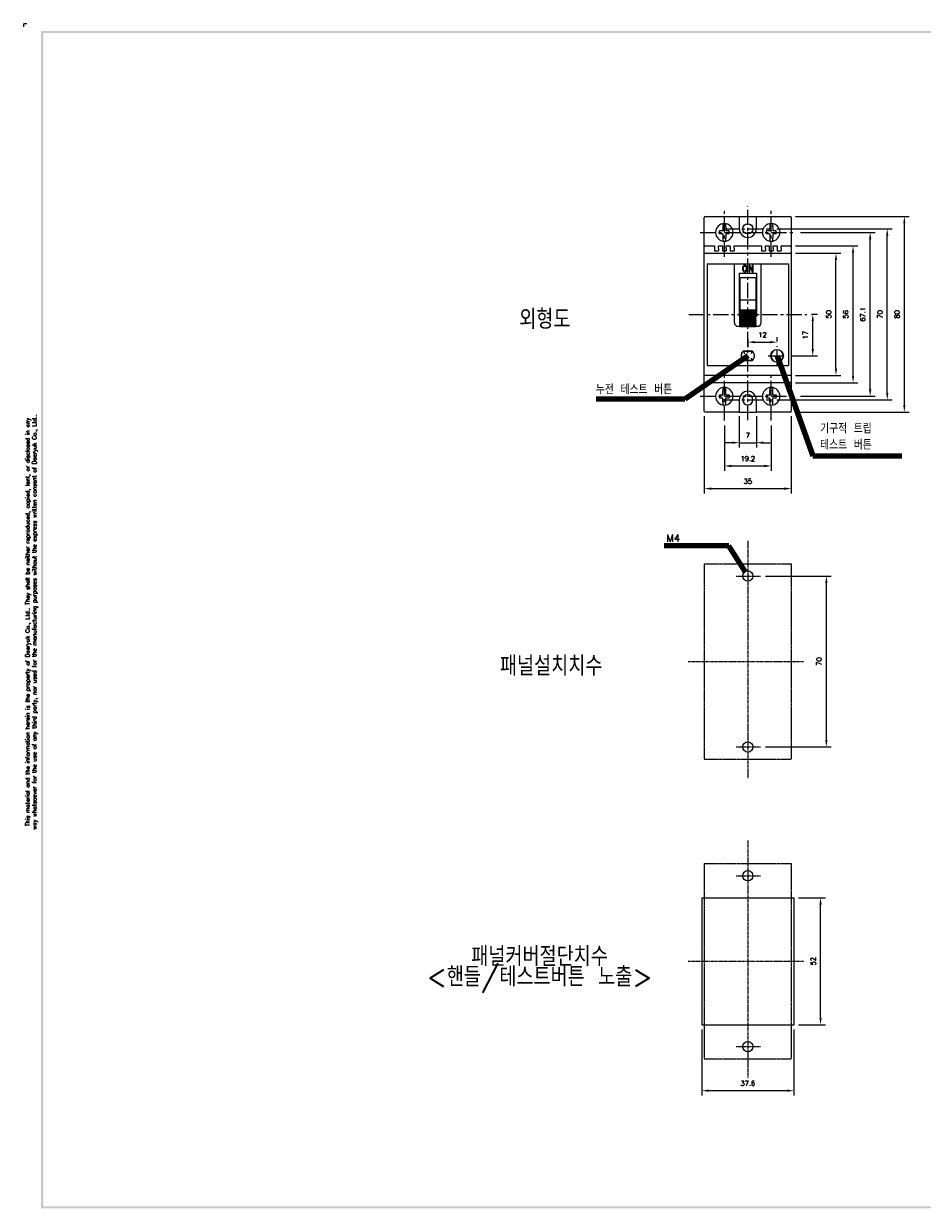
# Model space of a CAD drawing. Extents: x -417 to 860, y -1918 to 556.
# Tile 1 of 3: x 165 to 533, y 71 to 556. Entities that reach past the tile are written whole.
import ezdxf

# ---------------------------------------------------------------- set-up
doc = ezdxf.new("R2010")
doc.units = 0
doc.header["$MEASUREMENT"] = 0
doc.linetypes.add('CENTER', pattern=[2, 1.25, -0.25, 0.25, -0.25])
doc.linetypes.add('PHANTOM', pattern=[2.5, 1.25, -0.25, 0.25, -0.25, 0.25, -0.25])
doc.layers.get('0').update_dxf_attribs({"linetype": 'CONTINUOUS'})
for name, color, linetype in [('cen', 1, 'CENTER'), ('CENTER', 1, 'CENTER'), ('di', 3, 'CONTINUOUS'), ('DIM', 3, 'CONTINUOUS'), ('dwg', 7, 'CONTINUOUS')]:
    doc.layers.add(name, color=color, linetype=linetype)
doc.styles.add('KIM', font='ROMANS.shx', dxfattribs={"height": 5, "bigfont": 'GSG1.shx'})
doc.styles.get("Standard").update_dxf_attribs({"font": 'romans.shx', "height": 2, "bigfont": 'hgs.shx'})
doc.dimstyles.get("Standard").update_dxf_attribs({"dimscale": 0, "dimtxt": 2, "dimasz": 2, "dimexe": 0.5, "dimexo": 0.5, "dimgap": 1, "dimtad": 1, "dimdsep": 46, "dimtxsty": 'Standard', "dimcen": 0, "dimclrd": 3, "dimclre": 3, "dimclrt": 3, "dimadec": 0, "dimazin": 2, "dimtp": 0.1, "dimtm": 0.1, "dimtfac": 1, "dimtmove": 0, "dimatfit": 3, "dimfxl": 0, "dimtolj": 1, "dimarcsym": 0})
doc.dimstyles.new('STANDARD$0', dxfattribs={"dimtxt": 5, "dimasz": 5, "dimexe": 1, "dimexo": 2, "dimgap": 2, "dimtad": 1, "dimdec": 4, "dimzin": 12, "dimdsep": 46, "dimtxsty": 'KIM', "dimcen": -1, "dimdle": 0.1, "dimadec": 0, "dimazin": 0, "dimtfac": 1, "dimtdec": 4, "dimtmove": 0, "dimatfit": 3, "dimfxl": 0, "dimtolj": 1, "dimtzin": 0, "dimarcsym": 0})

# ---------------------------------------------------------------- blocks, each defined once
blk = doc.blocks.new('*D992')
at = {"layer": 'DIM'}
for p, q in [((481.98, 197.77), (492.97, 197.77)), ((490.97, 148.57), (490.97, 194.97)), ((481.98, 145.77), (492.97, 145.77))]:
    blk.add_line(p, q, dxfattribs=at)
for points in [[(490.5, 194.97), (491.44, 194.97), (490.97, 197.77)], [(490.5, 148.57), (491.44, 148.57), (490.97, 145.77)]]:
    blk.add_solid(points, dxfattribs=at)
at = {"layer": 'DIM', "insert": (487.97, 171.77), "char_height": 2, "attachment_point": 5, "rotation": 90}
blk.add_mtext('\\A1;52', dxfattribs=at)
blk = doc.blocks.new('*D993')
at = {"layer": 'DIM'}
for p, q in [((468.46, 329.49), (495.35, 329.49)), ((493.35, 262.29), (493.35, 326.69)), ((468.46, 259.49), (495.35, 259.49))]:
    blk.add_line(p, q, dxfattribs=at)
for points in [[(492.88, 326.69), (493.81, 326.69), (493.35, 329.49)], [(492.88, 262.29), (493.81, 262.29), (493.35, 259.49)]]:
    blk.add_solid(points, dxfattribs=at)
at = {"layer": 'DIM', "insert": (490.35, 294.49), "char_height": 2, "attachment_point": 5, "rotation": 90}
blk.add_mtext('\\A1;70', dxfattribs=at)
blk = doc.blocks.new('*D994')
at = {"layer": 'DIM'}
for p, q in [((442.38, 143.77), (442.38, 116.76)), ((479.98, 143.77), (479.98, 116.76)), ((445.18, 118.76), (477.18, 118.76))]:
    blk.add_line(p, q, dxfattribs=at)
for points in [[(445.18, 119.23), (445.18, 118.29), (442.38, 118.76)], [(477.18, 119.23), (477.18, 118.29), (479.98, 118.76)]]:
    blk.add_solid(points, dxfattribs=at)
at = {"layer": 'DIM', "insert": (461.18, 121.76), "char_height": 2, "attachment_point": 5}
blk.add_mtext('\\A1;37.6', dxfattribs=at)
blk = doc.blocks.new('*D1000')
at = {"layer": 'DIM'}
for p, q in [((480.68, 476.66), (527.29, 476.66)), ((525.29, 399.46), (525.29, 473.86)), ((480.68, 396.66), (527.29, 396.66))]:
    blk.add_line(p, q, dxfattribs=at)
for points in [[(524.82, 473.86), (525.75, 473.86), (525.29, 476.66)], [(524.82, 399.46), (525.75, 399.46), (525.29, 396.66)]]:
    blk.add_solid(points, dxfattribs=at)
at = {"layer": 'DIM', "insert": (522.29, 436.66), "char_height": 2, "attachment_point": 5, "rotation": 90}
blk.add_mtext('\\A1;80', dxfattribs=at)
blk = doc.blocks.new('*D979')
at = {"layer": 'DIM'}
for p, q in [((443.38, 394.96), (443.38, 363.29)), ((478.98, 394.96), (478.98, 363.29)), ((446.18, 365.29), (476.18, 365.29))]:
    blk.add_line(p, q, dxfattribs=at)
for points in [[(446.18, 365.76), (446.18, 364.82), (443.38, 365.29)], [(476.18, 365.76), (476.18, 364.82), (478.98, 365.29)]]:
    blk.add_solid(points, dxfattribs=at)
at = {"layer": 'DIM', "insert": (461.18, 368.29), "char_height": 2, "attachment_point": 5}
blk.add_mtext('\\A1;35', dxfattribs=at)
blk = doc.blocks.new('*D980')
at = {"layer": 'DIM'}
for p, q in [((451.58, 391.16), (451.58, 372.57)), ((470.78, 391.16), (470.78, 372.57)), ((454.38, 374.57), (467.98, 374.57))]:
    blk.add_line(p, q, dxfattribs=at)
for points in [[(454.38, 375.04), (454.38, 374.11), (451.58, 374.57)], [(467.98, 375.04), (467.98, 374.11), (470.78, 374.57)]]:
    blk.add_solid(points, dxfattribs=at)
at = {"layer": 'DIM', "insert": (461.18, 377.57), "char_height": 2, "attachment_point": 5}
blk.add_mtext('\\A1;19.2', dxfattribs=at)
blk = doc.blocks.new('*D981')
at = {"layer": 'DIM'}
for p, q in [((457.68, 394.96), (457.68, 382.1)), ((464.68, 394.96), (464.68, 382.1)), ((454.88, 384.1), (452.08, 384.1)), ((457.68, 384.1), (464.68, 384.1)), ((467.48, 384.1), (470.28, 384.1))]:
    blk.add_line(p, q, dxfattribs=at)
for points in [[(454.88, 384.57), (454.88, 383.64), (457.68, 384.1)], [(467.48, 384.57), (467.48, 383.64), (464.68, 384.1)]]:
    blk.add_solid(points, dxfattribs=at)
at = {"layer": 'DIM', "insert": (461.18, 387.1), "char_height": 2, "attachment_point": 5}
blk.add_mtext('\\A1;7', dxfattribs=at)
blk = doc.blocks.new('*D982')
at = {"layer": 'DIM'}
for p, q in [((480.68, 464.66), (506.29, 464.66)), ((504.29, 411.46), (504.29, 461.86)), ((480.68, 408.66), (506.29, 408.66))]:
    blk.add_line(p, q, dxfattribs=at)
for points in [[(503.82, 461.86), (504.75, 461.86), (504.29, 464.66)], [(503.82, 411.46), (504.75, 411.46), (504.29, 408.66)]]:
    blk.add_solid(points, dxfattribs=at)
at = {"layer": 'DIM', "insert": (501.29, 436.66), "char_height": 2, "attachment_point": 5, "rotation": 90}
blk.add_mtext('\\A1;56', dxfattribs=at)
blk = doc.blocks.new('*D983')
at = {"layer": 'DIM'}
for p, q in [((480.68, 461.66), (499.29, 461.66)), ((497.29, 414.46), (497.29, 458.86)), ((480.68, 411.66), (499.29, 411.66))]:
    blk.add_line(p, q, dxfattribs=at)
for points in [[(496.82, 458.86), (497.75, 458.86), (497.29, 461.66)], [(496.82, 414.46), (497.75, 414.46), (497.29, 411.66)]]:
    blk.add_solid(points, dxfattribs=at)
at = {"layer": 'DIM', "insert": (494.29, 436.66), "char_height": 2, "attachment_point": 5, "rotation": 90}
blk.add_mtext('\\A1;50', dxfattribs=at)
blk = doc.blocks.new('*D988')
at = {"layer": 'DIM'}
for p, q in [((482.73, 470.21), (513.29, 470.21)), ((511.29, 405.91), (511.29, 467.41)), ((482.73, 403.11), (513.29, 403.11))]:
    blk.add_line(p, q, dxfattribs=at)
for points in [[(510.82, 467.41), (511.75, 467.41), (511.29, 470.21)], [(510.82, 405.91), (511.75, 405.91), (511.29, 403.11)]]:
    blk.add_solid(points, dxfattribs=at)
at = {"layer": 'DIM', "insert": (508.29, 436.66), "char_height": 2, "attachment_point": 5, "rotation": 90}
blk.add_mtext('\\A1;67.1', dxfattribs=at)
blk = doc.blocks.new('*D989')
at = {"layer": 'DIM'}
for p, q in [((473.13, 471.66), (520.29, 471.66)), ((518.29, 404.46), (518.29, 468.86)), ((473.13, 401.66), (520.29, 401.66))]:
    blk.add_line(p, q, dxfattribs=at)
for points in [[(517.82, 468.86), (518.75, 468.86), (518.29, 471.66)], [(517.82, 404.46), (518.75, 404.46), (518.29, 401.66)]]:
    blk.add_solid(points, dxfattribs=at)
at = {"layer": 'DIM', "insert": (515.29, 436.66), "char_height": 2, "attachment_point": 5, "rotation": 90}
blk.add_mtext('\\A1;70', dxfattribs=at)
blk = doc.blocks.new('*D990')
at = {"layer": 'DIM'}
for p, q in [((473.18, 425.58), (473.18, 427.27)), ((461.18, 426.52), (461.18, 423.27)), ((463.98, 425.27), (470.38, 425.27))]:
    blk.add_line(p, q, dxfattribs=at)
for points in [[(463.98, 425.73), (463.98, 424.8), (461.18, 425.27)], [(470.38, 425.73), (470.38, 424.8), (473.18, 425.27)]]:
    blk.add_solid(points, dxfattribs=at)
at = {"layer": 'DIM', "insert": (467.18, 428.27), "char_height": 2, "attachment_point": 5}
blk.add_mtext('\\A1;12', dxfattribs=at)
blk = doc.blocks.new('*D991')
at = {"layer": 'DIM'}
for p, q in [((487.33, 436.66), (489.78, 436.66)), ((487.78, 422.46), (487.78, 433.86)), ((478.76, 419.66), (489.78, 419.66))]:
    blk.add_line(p, q, dxfattribs=at)
for points in [[(487.31, 433.86), (488.25, 433.86), (487.78, 436.66)], [(487.31, 422.46), (488.25, 422.46), (487.78, 419.66)]]:
    blk.add_solid(points, dxfattribs=at)
at = {"layer": 'DIM', "insert": (484.78, 428.16), "char_height": 2, "attachment_point": 5, "rotation": 90}
blk.add_mtext('\\A1;17', dxfattribs=at)

msp = doc.modelspace()

# ---------------------------------------------------------------- linework, layer by layer
at = {"color": 7}
for p, q in [((443.375, 464.356), (443.375, 476.356)), ((443.675, 476.656), (457.375, 476.656)), ((457.375, 476.656), (457.775, 476.656)), ((457.675, 476.356), (457.675, 471.656)), ((457.775, 476.656), (464.575, 476.656)), ((464.575, 476.656), (464.975, 476.656)), ((464.675, 471.656), (464.675, 476.356)), ((464.975, 476.656), (478.675, 476.656)), ((478.975, 476.356), (478.975, 464.356)), ((450.975, 470.806), (449.575, 470.806)), ((449.575, 469.606), (449.575, 470.806)), ((450.975, 472.426), (450.975, 470.806)), ((452.175, 472.426), (452.175, 470.806)), ((453.575, 470.806), (452.175, 470.806)), ((453.575, 469.606), (453.575, 470.806)), ((470.175, 470.806), (468.775, 470.806)), ((468.775, 469.606), (468.775, 470.806)), ((470.175, 472.426), (470.175, 470.806)), ((471.375, 472.426), (471.375, 470.806)), ((472.775, 470.806), (471.375, 470.806)), ((472.775, 469.606), (472.775, 470.806)), ((450.975, 469.606), (449.575, 469.606)), ((450.975, 469.606), (450.975, 467.985)), ((453.575, 469.606), (452.175, 469.606)), ((452.175, 469.606), (452.175, 467.985)), ((470.175, 469.606), (468.775, 469.606)), ((470.175, 469.606), (470.175, 467.985)), ((472.775, 469.606), (471.375, 469.606)), ((471.375, 469.606), (471.375, 467.985)), ((443.375, 463.656), (443.375, 464.356)), ((443.375, 461.356), (443.375, 463.656)), ((443.375, 460.156), (443.375, 461.356)), ((443.675, 464.656), (447.575, 464.656)), ((443.675, 461.656), (478.675, 461.656)), ((447.575, 464.656), (447.575, 463.656)), ((447.575, 463.656), (447.575, 462.656)), ((447.575, 462.656), (449.175, 462.656)), ((449.175, 464.656), (450.775, 464.656)), ((449.175, 463.656), (449.175, 464.656)), ((449.175, 463.656), (449.175, 462.656)), ((450.775, 464.656), (450.775, 463.656)), ((450.775, 463.656), (450.775, 462.656)), ((450.775, 462.656), (452.375, 462.656)), ((452.375, 464.656), (453.975, 464.656)), ((452.375, 463.656), (452.375, 464.656)), ((452.375, 463.656), (452.375, 462.656)), ((453.975, 464.656), (453.975, 463.656)), ((453.975, 463.656), (453.975, 462.656)), ((453.975, 462.656), (455.575, 462.656)), ((455.575, 464.656), (466.775, 464.656)), ((455.575, 463.656), (455.575, 464.656)), ((455.575, 463.656), (455.575, 462.656)), ((466.775, 464.656), (466.775, 463.656)), ((466.775, 463.656), (466.775, 462.656)), ((466.775, 462.656), (468.375, 462.656)), ((468.375, 464.656), (469.975, 464.656)), ((468.375, 463.656), (468.375, 464.656)), ((468.375, 463.656), (468.375, 462.656)), ((469.975, 464.656), (469.975, 463.656)), ((469.975, 463.656), (469.975, 462.656)), ((469.975, 462.656), (471.575, 462.656)), ((471.575, 464.656), (473.175, 464.656)), ((471.575, 463.656), (471.575, 464.656)), ((471.575, 463.656), (471.575, 462.656)), ((473.175, 464.656), (473.175, 463.656)), ((473.175, 463.656), (473.175, 462.656)), ((473.175, 462.656), (474.775, 462.656)), ((474.775, 464.656), (478.675, 464.656)), ((474.775, 463.656), (474.775, 464.656)), ((474.775, 463.656), (474.775, 462.656)), ((478.975, 464.356), (478.975, 463.656)), ((478.975, 463.656), (478.975, 461.356)), ((478.975, 461.356), (478.975, 460.156)), ((443.375, 413.156), (443.375, 460.156)), ((444.475, 457.356), (444.475, 415.656)), ((444.475, 457.356), (455.675, 457.356)), ((455.675, 433.256), (455.675, 457.356)), ((455.675, 457.356), (466.675, 457.356)), ((462.074, 456.751), (461.68, 456.755)), ((461.68, 456.755), (461.68, 454.061)), ((462.027, 456.111), (462.977, 454.056)), ((462.027, 454.052), (462.027, 456.111)), ((463.033, 454.701), (462.074, 456.751)), ((463.033, 456.755), (463.033, 454.701)), ((463.372, 456.755), (463.033, 456.755)), ((463.375, 454.056), (463.372, 456.755)), ((466.675, 433.256), (466.675, 457.356)), ((466.675, 457.356), (477.875, 457.356)), ((477.875, 457.356), (477.875, 415.656)), ((478.975, 460.156), (478.975, 413.156)), ((457.675, 453.556), (457.675, 435.756)), ((457.675, 453.556), (464.675, 453.556)), ((464.675, 451.556), (457.675, 451.556)), ((457.925, 451.556), (457.925, 442.456)), ((461.68, 454.061), (462.027, 454.052)), ((462.977, 454.056), (463.375, 454.056)), ((464.425, 451.556), (464.425, 442.456)), ((464.675, 453.556), (464.675, 435.756)), ((457.925, 448.842), (457.675, 448.842)), ((464.425, 449.678), (464.675, 449.678)), ((464.675, 448.842), (464.425, 448.842)), ((464.425, 442.456), (457.925, 442.456)), ((457.925, 442.456), (457.925, 438.453)), ((464.425, 442.456), (464.425, 438.453)), ((457.925, 441.185), (457.675, 441.185)), ((457.925, 440.269), (457.675, 440.269)), ((457.675, 439.156), (457.925, 439.156)), ((457.675, 437.556), (457.925, 437.556)), ((457.925, 438.453), (464.425, 438.453)), ((457.925, 438.376), (457.925, 438.453)), ((457.925, 438.376), (464.425, 438.376)), ((457.925, 438.298), (457.925, 438.376)), ((457.925, 438.298), (464.425, 438.298)), ((457.925, 438.072), (457.925, 438.298)), ((457.925, 438.072), (464.425, 438.072)), ((457.925, 437.922), (457.925, 438.072)), ((457.925, 437.922), (464.425, 437.922)), ((457.925, 437.564), (457.925, 437.922)), ((457.925, 437.564), (464.425, 437.564)), ((457.925, 437.352), (457.925, 437.564)), ((457.925, 437.352), (464.425, 437.352)), ((457.925, 436.884), (457.925, 437.352)), ((457.925, 436.884), (464.425, 436.884)), ((457.925, 436.624), (457.925, 436.884)), ((457.925, 436.08), (457.925, 436.624)), ((457.925, 436.624), (464.425, 436.624)), ((464.675, 441.185), (464.425, 441.185)), ((464.675, 440.269), (464.425, 440.269)), ((464.675, 439.156), (464.425, 439.156)), ((464.425, 438.376), (464.425, 438.453)), ((464.425, 438.298), (464.425, 438.376)), ((464.425, 438.072), (464.425, 438.298)), ((464.425, 437.922), (464.425, 438.072)), ((464.425, 437.564), (464.425, 437.922)), ((464.425, 437.352), (464.425, 437.564)), ((464.425, 437.556), (464.675, 437.556)), ((464.425, 436.884), (464.425, 437.352)), ((464.425, 436.624), (464.425, 436.884)), ((464.425, 436.08), (464.425, 436.624)), ((457.175, 431.756), (457.925, 431.756)), ((457.925, 435.756), (457.675, 435.756)), ((457.925, 436.08), (464.425, 436.08)), ((457.925, 435.858), (457.925, 436.08)), ((464.425, 435.858), (457.925, 435.858)), ((457.925, 435.858), (457.925, 435.79)), ((457.925, 435.79), (464.425, 435.79)), ((457.925, 435.206), (457.925, 435.79)), ((457.925, 435.206), (464.425, 435.206)), ((457.925, 435.056), (457.925, 435.206)), ((464.425, 435.056), (457.925, 435.056)), ((457.925, 435.056), (457.925, 434.906)), ((457.925, 434.906), (464.425, 434.906)), ((457.925, 434.322), (457.925, 434.906)), ((457.925, 434.322), (464.425, 434.322)), ((457.925, 434.254), (457.925, 434.322)), ((464.425, 434.254), (457.925, 434.254)), ((457.925, 434.254), (457.925, 434.032)), ((457.925, 434.032), (464.425, 434.032)), ((457.925, 433.487), (457.925, 434.032)), ((457.925, 433.487), (464.425, 433.487)), ((457.925, 433.487), (457.925, 433.228)), ((457.925, 433.228), (464.425, 433.228)), ((457.925, 432.76), (457.925, 433.228)), ((457.925, 432.76), (464.425, 432.76)), ((457.925, 432.76), (457.925, 432.548)), ((457.925, 432.548), (464.425, 432.548)), ((457.925, 432.189), (457.925, 432.548)), ((457.925, 432.189), (464.425, 432.189)), ((457.925, 432.189), (457.925, 432.039)), ((457.925, 432.039), (464.425, 432.039)), ((457.925, 431.814), (457.925, 432.039)), ((457.925, 431.814), (464.425, 431.814)), ((457.925, 431.814), (457.925, 431.736)), ((464.425, 435.858), (464.425, 436.08)), ((464.425, 435.858), (464.425, 435.79)), ((464.425, 435.206), (464.425, 435.79)), ((464.675, 435.756), (464.425, 435.756)), ((464.425, 435.056), (464.425, 435.206)), ((464.425, 435.056), (464.425, 434.906)), ((464.425, 434.322), (464.425, 434.906)), ((464.425, 434.254), (464.425, 434.322)), ((464.425, 434.254), (464.425, 434.032)), ((464.425, 433.487), (464.425, 434.032)), ((464.425, 433.487), (464.425, 433.228)), ((464.425, 432.76), (464.425, 433.228)), ((464.425, 432.76), (464.425, 432.548)), ((464.425, 432.189), (464.425, 432.548)), ((464.425, 432.189), (464.425, 432.039)), ((464.425, 431.814), (464.425, 432.039)), ((464.425, 431.814), (464.425, 431.736)), ((464.425, 431.756), (465.175, 431.756)), ((457.925, 431.736), (464.425, 431.736)), ((457.925, 431.659), (457.925, 431.736)), ((457.925, 431.659), (464.425, 431.659)), ((464.425, 431.659), (464.425, 431.736)), ((459.362, 421.656), (462.989, 421.656)), ((462.989, 417.656), (459.362, 417.656)), ((459.401, 421.556), (462.95, 421.556)), ((462.95, 417.756), (459.401, 417.756)), ((443.375, 411.956), (443.375, 413.156)), ((444.475, 415.656), (477.875, 415.656)), ((478.975, 413.156), (478.975, 411.956)), ((443.375, 409.656), (443.375, 411.956)), ((443.375, 408.956), (443.375, 409.656)), ((443.375, 396.956), (443.375, 408.956)), ((478.675, 411.656), (443.675, 411.656)), ((478.675, 408.656), (443.675, 408.656)), ((478.975, 411.956), (478.975, 409.656)), ((478.975, 409.656), (478.975, 408.956)), ((478.975, 408.956), (478.975, 396.956)), ((449.575, 403.706), (450.975, 403.706)), ((449.575, 403.706), (449.575, 402.506)), ((450.975, 403.706), (450.975, 405.326)), ((452.175, 403.706), (452.175, 405.326)), ((452.175, 403.706), (453.575, 403.706)), ((453.575, 403.706), (453.575, 402.506)), ((468.775, 403.706), (470.175, 403.706)), ((468.775, 403.706), (468.775, 402.506)), ((470.175, 403.706), (470.175, 405.326)), ((471.375, 403.706), (471.375, 405.326)), ((471.375, 403.706), (472.775, 403.706)), ((472.775, 403.706), (472.775, 402.506)), ((449.575, 402.506), (450.975, 402.506)), ((450.975, 400.885), (450.975, 402.506)), ((452.175, 402.506), (453.575, 402.506)), ((452.175, 400.885), (452.175, 402.506)), ((457.675, 401.656), (457.675, 396.956)), ((464.675, 396.956), (464.675, 401.656)), ((468.775, 402.506), (470.175, 402.506)), ((470.175, 400.885), (470.175, 402.506)), ((471.375, 402.506), (472.775, 402.506)), ((471.375, 400.885), (471.375, 402.506)), ((457.375, 396.656), (443.675, 396.656)), ((457.775, 396.656), (457.375, 396.656)), ((457.775, 396.656), (464.575, 396.656)), ((464.975, 396.656), (464.575, 396.656)), ((478.675, 396.656), (464.975, 396.656)), ((442.375, 197.774), (442.375, 145.774)), ((442.375, 197.774), (479.975, 197.774)), ((479.975, 197.774), (479.975, 145.774)), ((442.375, 145.774), (479.975, 145.774))]:
    msp.add_line(p, q, dxfattribs=at)
at = {"color": 6, "linetype": 'PHANTOM', "ltscale": 0.5}
for p, q in [((443.375, 334.494), (443.375, 254.494)), ((443.375, 334.494), (478.975, 334.494)), ((478.975, 334.494), (478.975, 254.494)), ((443.375, 254.494), (478.975, 254.494)), ((443.375, 211.774), (443.375, 131.774)), ((443.375, 211.774), (478.975, 211.774)), ((478.975, 211.774), (478.975, 131.774)), ((443.375, 131.774), (478.975, 131.774))]:
    msp.add_line(p, q, dxfattribs=at)
at = {"color": 7, "extrusion": (0, 0, -1)}
for centre, radius in [((-451.575, 470.206), 3.6), ((-470.775, 470.206), 3.6), ((-473.175, 419.656), 2.5), ((-451.575, 403.106), 3.6), ((-461.175, 401.656), 2.1), ((-470.775, 403.106), 3.6)]:
    msp.add_circle(centre, radius, dxfattribs=at)
at = {"color": 7}
for centre, radius in [((461.175, 471.656), 2.1), ((473.175, 419.656), 2.6)]:
    msp.add_circle(centre, radius, dxfattribs=at)
for centre in [(461.175, 329.494), (461.175, 259.494), (461.175, 206.774), (461.175, 136.774)]:
    msp.add_circle(centre, 2.1)
for centre, radius, start, end in [((443.675, 476.356), 0.3, 90, 180), ((478.675, 476.356), 0.3, 0, 90), ((461.175, 471.656), 3.5, 180, 0), ((443.675, 464.356), 0.3, 90, 180), ((443.675, 461.356), 0.3, 90, 180), ((478.675, 464.356), 0.3, 0, 90), ((478.675, 461.356), 0.3, 0, 90), ((457.175, 433.256), 1.5, 180, 270), ((465.175, 433.256), 1.5, 270, 0), ((461.175, 419.656), 2.7, 132.20545, 227.79455), ((461.175, 419.656), 2.7, 312.20545, 47.79455), ((478.675, 408.956), 0.3, 270, 0), ((461.175, 401.656), 3.5, 0, 180), ((457.375, 396.956), 0.3, 270, 0), ((478.675, 396.956), 0.3, 270, 0)]:
    msp.add_arc(centre, radius, start, end, dxfattribs=at)
at = {"color": 7, "extrusion": (0, 0, -1)}
for centre, radius, start, end in [((-457.375, 476.356), 0.3, 90, 180), ((-464.975, 476.356), 0.3, 0, 90), ((-461.175, 419.656), 2.6, 313.04908, 46.95092), ((-461.175, 419.656), 2.6, 133.04908, 226.95092), ((-443.675, 411.956), 0.3, 270, 0), ((-443.675, 408.956), 0.3, 270, 0), ((-478.675, 411.956), 0.3, 180, 270), ((-443.675, 396.956), 0.3, 270, 0), ((-464.975, 396.956), 0.3, 270, 0)]:
    msp.add_arc(centre, radius, start, end, dxfattribs=at)
at = {"color": 7}
for points, knots in [([(450.975, 473.761), (450.975, 473.738), (450.975, 473.712), (450.975, 473.587), (450.975, 473.463), (450.975, 473.187), (450.975, 473.031), (450.975, 472.725), (450.975, 472.575), (450.975, 472.426)], [0, 0, 0, 0, 0.0888341, 0.0888341, 0.4054692, 0.4054692, 0.721813, 0.721813, 1, 1, 1, 1]), ([(452.175, 472.426), (452.175, 472.453), (452.175, 472.479), (452.175, 472.69), (452.175, 472.876), (452.175, 473.207), (452.175, 473.358), (452.175, 473.559), (452.175, 473.626), (452.175, 473.705), (452.175, 473.725), (452.175, 473.744)], [0, 0, 0, 0, 0.050027, 0.050027, 0.4043748, 0.4043748, 0.7404922, 0.7404922, 0.9313812, 0.9313812, 1, 1, 1, 1]), ([(470.175, 473.761), (470.175, 473.738), (470.175, 473.712), (470.175, 473.587), (470.175, 473.463), (470.175, 473.187), (470.175, 473.031), (470.175, 472.725), (470.175, 472.575), (470.175, 472.426)], [0, 0, 0, 0, 0.0888341, 0.0888341, 0.4054692, 0.4054692, 0.721813, 0.721813, 1, 1, 1, 1]), ([(471.375, 472.426), (471.375, 472.453), (471.375, 472.479), (471.375, 472.69), (471.375, 472.876), (471.375, 473.207), (471.375, 473.358), (471.375, 473.559), (471.375, 473.626), (471.375, 473.705), (471.375, 473.725), (471.375, 473.744)], [0, 0, 0, 0, 0.050027, 0.050027, 0.4043748, 0.4043748, 0.7404922, 0.7404922, 0.9313812, 0.9313812, 1, 1, 1, 1]), ([(450.975, 467.985), (450.975, 467.834), (450.975, 467.68), (450.975, 467.364), (450.975, 467.2), (450.975, 466.92), (450.975, 466.798), (450.975, 466.687), (450.975, 466.673), (450.975, 466.659)], [0, 0, 0, 0, 0.2872871, 0.2872871, 0.6235543, 0.6235543, 0.9478752, 0.9478752, 1, 1, 1, 1]), ([(452.175, 466.663), (452.175, 466.726), (452.175, 466.802), (452.175, 467.006), (452.175, 467.146), (452.175, 467.449), (452.175, 467.616), (452.175, 467.851), (452.175, 467.918), (452.175, 467.985)], [0, 0, 0, 0, 0.232076, 0.232076, 0.5500981, 0.5500981, 0.8726734, 0.8726734, 1, 1, 1, 1]), ([(470.175, 467.985), (470.175, 467.834), (470.175, 467.68), (470.175, 467.364), (470.175, 467.2), (470.175, 466.92), (470.175, 466.798), (470.175, 466.687), (470.175, 466.673), (470.175, 466.659)], [0, 0, 0, 0, 0.2872871, 0.2872871, 0.6235543, 0.6235543, 0.9478752, 0.9478752, 1, 1, 1, 1]), ([(471.375, 466.663), (471.375, 466.726), (471.375, 466.802), (471.375, 467.006), (471.375, 467.146), (471.375, 467.449), (471.375, 467.616), (471.375, 467.851), (471.375, 467.918), (471.375, 467.985)], [0, 0, 0, 0, 0.232076, 0.232076, 0.5500981, 0.5500981, 0.8726734, 0.8726734, 1, 1, 1, 1]), ([(459.224, 456.422), (459.045, 456.162), (458.955, 455.822), (458.955, 455.403), (458.955, 454.979), (459.045, 454.634), (459.224, 454.37)], [0, 0, 0, 0, 0.5, 0.5, 0.5, 1, 1, 1, 1]), ([(460.675, 456.422), (460.492, 456.682), (460.248, 456.812), (459.644, 456.812), (459.403, 456.682), (459.224, 456.422)], [0, 0, 0, 0, 0.5, 0.5, 1, 1, 1, 1]), ([(459.224, 454.37), (459.403, 454.106), (459.644, 453.974), (460.248, 453.974), (460.492, 454.106), (460.858, 454.634), (460.95, 454.979), (460.95, 455.403), (460.95, 455.822), (460.858, 456.162), (460.675, 456.422)], [0, 0, 0, 0, 0.25, 0.25, 0.5, 0.5, 0.75, 0.75, 0.75, 1, 1, 1, 1]), ([(459.486, 454.66), (459.379, 454.853), (459.325, 455.1), (459.325, 455.403), (459.325, 455.703), (459.379, 455.946), (459.486, 456.133)], [0, 0, 0, 0, 0.5, 0.5, 0.5, 1, 1, 1, 1]), ([(459.486, 456.133), (459.594, 456.32), (459.747, 456.414), (459.946, 456.414), (460.14, 456.414), (460.292, 456.32), (460.405, 456.133)], [0, 0, 0, 0, 0.5, 0.5, 0.5, 1, 1, 1, 1]), ([(460.405, 456.133), (460.515, 455.946), (460.572, 455.703), (460.572, 455.403), (460.572, 455.1), (460.515, 454.853), (460.405, 454.66)], [0, 0, 0, 0, 0.5, 0.5, 0.5, 1, 1, 1, 1]), ([(460.405, 454.66), (460.292, 454.468), (460.14, 454.372), (459.946, 454.372), (459.747, 454.372), (459.594, 454.468), (459.486, 454.66)], [0, 0, 0, 0, 0.5, 0.5, 0.5, 1, 1, 1, 1]), ([(457.673, 449.645), (457.698, 449.649), (457.78, 449.662), (457.866, 449.67), (457.925, 449.674)], [0, 0, 0, 0, 0.3082874, 1, 1, 1, 1]), ([(459.853, 418.756), (459.837, 418.726), (459.82, 418.695), (459.789, 418.634), (459.774, 418.603), (459.729, 418.512), (459.7, 418.451), (459.645, 418.334), (459.619, 418.277), (459.571, 418.168), (459.549, 418.116), (459.508, 418.021), (459.49, 417.977), (459.458, 417.899), (459.445, 417.866), (459.423, 417.812), (459.414, 417.791), (459.404, 417.764), (459.399, 417.752), (459.401, 417.757)], [0, 0, 0, 0, 0.0625, 0.0625, 0.125, 0.125, 0.25, 0.25, 0.375, 0.375, 0.5, 0.5, 0.625, 0.625, 0.75, 0.75, 0.875, 0.875, 1, 1, 1, 1]), ([(459.4, 421.557), (459.402, 421.552), (459.404, 421.548), (459.414, 421.521), (459.423, 421.5), (459.445, 421.445), (459.458, 421.412), (459.49, 421.335), (459.508, 421.291), (459.549, 421.196), (459.571, 421.144), (459.619, 421.035), (459.645, 420.978), (459.7, 420.861), (459.729, 420.8), (459.774, 420.709), (459.789, 420.678), (459.82, 420.617), (459.837, 420.586), (459.853, 420.556)], [0, 0, 0, 0, 0.125, 0.125, 0.25, 0.25, 0.375, 0.375, 0.5, 0.5, 0.625, 0.625, 0.75, 0.75, 0.875, 0.875, 0.9375, 0.9375, 1, 1, 1, 1]), ([(462.951, 421.557), (462.949, 421.552), (462.947, 421.548), (462.936, 421.521), (462.928, 421.5), (462.906, 421.445), (462.893, 421.412), (462.861, 421.335), (462.843, 421.291), (462.802, 421.196), (462.78, 421.144), (462.731, 421.035), (462.706, 420.978), (462.651, 420.861), (462.622, 420.8), (462.577, 420.709), (462.562, 420.678), (462.53, 420.617), (462.514, 420.586), (462.498, 420.556)], [0, 0, 0, 0, 0.125, 0.125, 0.25, 0.25, 0.375, 0.375, 0.5, 0.5, 0.625, 0.625, 0.75, 0.75, 0.875, 0.875, 0.9375, 0.9375, 1, 1, 1, 1]), ([(462.498, 418.756), (462.514, 418.726), (462.53, 418.695), (462.562, 418.634), (462.577, 418.603), (462.622, 418.512), (462.651, 418.451), (462.706, 418.334), (462.731, 418.277), (462.78, 418.168), (462.802, 418.116), (462.843, 418.021), (462.861, 417.977), (462.893, 417.899), (462.906, 417.866), (462.928, 417.812), (462.936, 417.791), (462.947, 417.764), (462.952, 417.752), (462.95, 417.757)], [0, 0, 0, 0, 0.0625, 0.0625, 0.125, 0.125, 0.25, 0.25, 0.375, 0.375, 0.5, 0.5, 0.625, 0.625, 0.75, 0.75, 0.875, 0.875, 1, 1, 1, 1]), ([(450.975, 406.661), (450.975, 406.596), (450.975, 406.515), (450.975, 406.306), (450.975, 406.166), (450.975, 405.863), (450.975, 405.696), (450.975, 405.461), (450.975, 405.394), (450.975, 405.326)], [0, 0, 0, 0, 0.2432019, 0.2432019, 0.5566164, 0.5566164, 0.8745181, 0.8745181, 1, 1, 1, 1]), ([(452.175, 405.326), (452.175, 405.478), (452.175, 405.632), (452.175, 405.948), (452.175, 406.112), (452.175, 406.392), (452.175, 406.514), (452.175, 406.619), (452.175, 406.629), (452.175, 406.638)], [0, 0, 0, 0, 0.2925262, 0.2925262, 0.6349255, 0.6349255, 0.9651608, 0.9651608, 1, 1, 1, 1]), ([(470.175, 406.661), (470.175, 406.596), (470.175, 406.515), (470.175, 406.306), (470.175, 406.166), (470.175, 405.863), (470.175, 405.696), (470.175, 405.461), (470.175, 405.394), (470.175, 405.326)], [0, 0, 0, 0, 0.2432019, 0.2432019, 0.5566164, 0.5566164, 0.8745181, 0.8745181, 1, 1, 1, 1]), ([(471.375, 405.326), (471.375, 405.478), (471.375, 405.632), (471.375, 405.948), (471.375, 406.112), (471.375, 406.392), (471.375, 406.514), (471.375, 406.619), (471.375, 406.629), (471.375, 406.638)], [0, 0, 0, 0, 0.2925262, 0.2925262, 0.6349255, 0.6349255, 0.9651608, 0.9651608, 1, 1, 1, 1]), ([(450.975, 400.885), (450.975, 400.859), (450.975, 400.833), (450.975, 400.622), (450.975, 400.436), (450.975, 400.105), (450.975, 399.954), (450.975, 399.752), (450.975, 399.685), (450.975, 399.601), (450.975, 399.577), (450.975, 399.555)], [0, 0, 0, 0, 0.0491873, 0.0491873, 0.3975876, 0.3975876, 0.7280635, 0.7280635, 0.9157486, 0.9157486, 1, 1, 1, 1]), ([(452.175, 399.566), (452.175, 399.585), (452.175, 399.606), (452.175, 399.725), (452.175, 399.848), (452.175, 400.125), (452.175, 400.281), (452.175, 400.586), (452.175, 400.737), (452.175, 400.885)], [0, 0, 0, 0, 0.0714104, 0.0714104, 0.3941003, 0.3941003, 0.7164934, 0.7164934, 1, 1, 1, 1]), ([(470.175, 400.885), (470.175, 400.859), (470.175, 400.833), (470.175, 400.622), (470.175, 400.436), (470.175, 400.105), (470.175, 399.954), (470.175, 399.752), (470.175, 399.685), (470.175, 399.601), (470.175, 399.577), (470.175, 399.555)], [0, 0, 0, 0, 0.0491873, 0.0491873, 0.3975876, 0.3975876, 0.7280635, 0.7280635, 0.9157486, 0.9157486, 1, 1, 1, 1]), ([(471.375, 399.566), (471.375, 399.585), (471.375, 399.606), (471.375, 399.725), (471.375, 399.848), (471.375, 400.125), (471.375, 400.281), (471.375, 400.586), (471.375, 400.737), (471.375, 400.885)], [0, 0, 0, 0, 0.0714104, 0.0714104, 0.3941003, 0.3941003, 0.7164934, 0.7164934, 1, 1, 1, 1])]:
    msp.add_open_spline(points, degree=3, knots=knots, dxfattribs=at)
at = {"layer": 'cen', "color": 1, "linetype": 'CENTER', "ltscale": 5}
for p, q in [((461.175, 393.263), (461.175, 481.003)), ((451.575, 460.256), (451.575, 480.156)), ((470.775, 460.256), (470.775, 480.156)), ((451.225, 471.656), (471.125, 471.656)), ((441.625, 470.206), (461.525, 470.206)), ((460.825, 470.206), (480.725, 470.206))]:
    msp.add_line(p, q, dxfattribs=at)
at = {"layer": 'CENTER', "color": 1, "ltscale": 0.1}
for p, q in [((461.175, 343.885), (461.175, 246.524)), ((456.47, 329.494), (466.464, 329.494)), ((436.722, 294.494), (483.936, 294.494)), ((456.47, 259.494), (466.464, 259.494)), ((461.175, 221.165), (461.175, 123.804)), ((456.47, 206.774), (466.464, 206.774)), ((436.722, 171.774), (483.936, 171.774)), ((456.47, 136.774), (466.464, 136.774))]:
    msp.add_line(p, q, dxfattribs=at)
at = {"layer": 'di'}
for p in [(165.932, 555.675), (164.672, 554.415)]:
    msp.add_line(p, (164.672, 555.675), dxfattribs=at)
at = {"layer": 'DIM', "color": 1, "linetype": 'CENTER', "ltscale": 5}
for p, q in [((437.025, 436.656), (485.325, 436.656)), ((473.175, 415.8), (473.175, 423.58)), ((469.586, 419.656), (476.759, 419.656)), ((451.575, 393.156), (451.575, 413.056)), ((470.775, 393.156), (470.775, 413.056)), ((441.625, 403.106), (461.525, 403.106)), ((460.825, 403.106), (480.725, 403.106)), ((451.225, 401.656), (471.125, 401.656))]:
    msp.add_line(p, q, dxfattribs=at)
at = {"layer": 'dwg'}
for points in [[(171.812, 552.735), (172.652, 551.895), (857.252, 552.735), (856.412, 551.895)], [(171.812, 70.575), (172.652, 70.995), (171.812, 552.735), (172.652, 551.895)], [(857.252, 70.575), (856.412, 71.415), (171.812, 70.575), (172.652, 71.415)]]:
    msp.add_trace(points, dxfattribs=at)

# ---------------------------------------------------------------- texts
at = {"layer": 'di', "char_height": 8, "attachment_point": 1}
for s, insert, width in [('{\\Fromans,hgs|c129;외형도}', (367.584, 438.696), 74.93994), ('{\\Fromans,hgs|c129;패널설치치수}', (359.685, 296.71), 135.45529), ('{\\Fromans,hgs|c129;패널커버절단치수}', (347.94, 177.736), 177.9211)]:
    msp.add_mtext(s, dxfattribs=dict(at, insert=insert, width=width))
at = {"layer": 'di', "char_height": 4}
for s, insert, attachment_point in [('누전 테스트 버튼', (430.213, 403.887), 9), ('기구적 트립 \\P테스트 버튼', (490.789, 381.222), 7)]:
    msp.add_mtext(s, dxfattribs=dict(at, insert=insert, attachment_point=attachment_point))
at = {"layer": 'di', "insert": (167.92, 310.672), "char_height": 1.68, "width": 183.76343, "attachment_point": 5, "rotation": 90}
msp.add_mtext('\\A1;This material and the information herein is the property of Daeryuk Co., Ltd.. They shall be neither reproduced, copied, lent, or disclosed in any\\Pway whatsoever for the use of any third party, nor used for the manufacturing purposes without the express written consent of Daeryuk Co., Ltd..', dxfattribs=at)
at = {"layer": 'DIM', "insert": (427.83, 346.539), "char_height": 3, "attachment_point": 1}
msp.add_mtext('M4', dxfattribs=at)
at = {"layer": 'DIM', "insert": (329.689, 169.41), "char_height": 8, "width": 207.68749, "attachment_point": 1}
msp.add_mtext('\\pt104;<핸들/테스트버튼 노출>', dxfattribs=at)

# ---------------------------------------------------------------- dimensions: what is measured, and where the dimension line sits
at = {"layer": 'DIM'}
for base, p1, p2, picture, middle in [((525.287, 476.656), (478.675, 396.656), (478.675, 476.656), '*D1000', (525.287, 436.656)), ((518.287, 471.656), (471.125, 401.656), (471.125, 471.656), '*D989', (518.287, 436.656)), ((511.287, 470.206), (480.725, 403.106), (480.725, 470.206), '*D988', (511.287, 436.656)), ((504.287, 464.656), (478.675, 408.656), (478.675, 464.656), '*D982', (504.287, 436.656)), ((497.287, 461.656), (478.675, 411.656), (478.675, 461.656), '*D983', (497.287, 436.656)), ((487.781, 436.656), (476.759, 419.656), (485.325, 436.656), '*D991', (487.781, 428.156))]:
    dim = msp.add_linear_dim(base=base, p1=p1, p2=p2, angle=90, dimstyle='STANDARD$0', override={"dimtxt": 3, "dimasz": 2.8, "dimexe": 2, "dimdec": 2, "dimzin": 8, "dimtxsty": 'Standard', "dimcen": 0, "dimclrd": 256, "dimclre": 256, "dimclrt": 256, "dimadec": 2, "dimazin": 2, "dimtfac": 0.6, "dimtdec": 2, "dimtmove": 0, "dimtzin": 8, "dimlwd": 65535, "dimlwe": 65535, "dimarcsym": 1}, dxfattribs=at)
    dim.commit()
    dim.dimension.update_dxf_attribs({"geometry": picture, "text_midpoint": middle, "dimtype": 160})
dim = msp.add_linear_dim(base=(473.175, 425.265), p1=(461.175, 428.525), p2=(473.175, 423.58), dimstyle='STANDARD$0', override={"dimtxt": 3, "dimasz": 2.8, "dimexe": 2, "dimdec": 2, "dimzin": 8, "dimtxsty": 'Standard', "dimcen": 0, "dimclrd": 256, "dimclre": 256, "dimclrt": 256, "dimadec": 2, "dimazin": 2, "dimtfac": 0.6, "dimtdec": 2, "dimtzin": 8, "dimlwd": 65535, "dimlwe": 65535, "dimarcsym": 1}, dxfattribs=at)
dim.commit()
dim.dimension.update_dxf_attribs({"geometry": '*D990', "text_midpoint": (467.175, 425.265), "dimtype": 160})
dim = msp.add_linear_dim(base=(478.975, 365.29), p1=(443.375, 396.956), p2=(478.975, 396.956), text='35', dimstyle='STANDARD$0', override={"dimtxt": 3, "dimasz": 2.8, "dimexe": 2, "dimdec": 2, "dimzin": 8, "dimtxsty": 'Standard', "dimcen": 0, "dimclrd": 256, "dimclre": 256, "dimclrt": 256, "dimadec": 2, "dimazin": 2, "dimtfac": 0.6, "dimtdec": 2, "dimtzin": 8, "dimlwd": 65535, "dimlwe": 65535, "dimarcsym": 1}, dxfattribs=at)
dim.commit()
dim.dimension.update_dxf_attribs({"geometry": '*D979', "text_midpoint": (461.175, 368.29)})
for base, p1, p2, override, picture, middle in [((470.775, 374.572), (451.575, 393.156), (470.775, 393.156), {"dimtxt": 3, "dimasz": 2.8, "dimexe": 2, "dimdec": 2, "dimzin": 8, "dimtxsty": 'Standard', "dimcen": 0, "dimclrd": 256, "dimclre": 256, "dimclrt": 256, "dimadec": 2, "dimazin": 2, "dimtfac": 0.6, "dimtdec": 2, "dimtzin": 8, "dimlwd": 65535, "dimlwe": 65535, "dimarcsym": 1}, '*D980', (461.175, 377.572)), ((464.675, 384.105), (457.675, 396.956), (464.675, 396.956), {"dimtxt": 3, "dimasz": 2.8, "dimexe": 2, "dimdec": 2, "dimzin": 8, "dimtxsty": 'Standard', "dimcen": 0, "dimclrd": 256, "dimclre": 256, "dimclrt": 256, "dimadec": 2, "dimazin": 2, "dimtfac": 0.6, "dimtdec": 2, "dimtzin": 8, "dimlwd": 65535, "dimlwe": 65535, "dimarcsym": 1}, '*D981', (461.175, 387.105)), ((479.975, 118.761), (442.375, 145.774), (479.975, 145.774), {"dimtxt": 3, "dimasz": 2.8, "dimexe": 2, "dimdec": 1, "dimzin": 8, "dimtxsty": 'Standard', "dimcen": 0, "dimclrd": 256, "dimclre": 256, "dimclrt": 256, "dimadec": 2, "dimazin": 2, "dimtfac": 0.6, "dimtdec": 2, "dimtzin": 8, "dimlwd": 65535, "dimlwe": 65535, "dimarcsym": 1}, '*D994', (461.175, 121.761))]:
    dim = msp.add_linear_dim(base=base, p1=p1, p2=p2, dimstyle='STANDARD$0', override=override, dxfattribs=at)
    dim.commit()
    dim.dimension.update_dxf_attribs({"geometry": picture, "text_midpoint": middle})
for base, p1, p2, picture, middle in [((493.347, 329.494), (466.464, 259.494), (466.464, 329.494), '*D993', (490.347, 294.494)), ((490.97, 197.774), (479.975, 145.774), (479.975, 197.774), '*D992', (487.97, 171.774))]:
    dim = msp.add_linear_dim(base=base, p1=p1, p2=p2, angle=90, dimstyle='STANDARD$0', override={"dimtxt": 3, "dimasz": 2.8, "dimexe": 2, "dimdec": 1, "dimzin": 8, "dimtxsty": 'Standard', "dimcen": 0, "dimclrd": 256, "dimclre": 256, "dimclrt": 256, "dimadec": 2, "dimazin": 2, "dimtfac": 0.6, "dimtdec": 2, "dimtzin": 8, "dimlwd": 65535, "dimlwe": 65535, "dimarcsym": 1}, dxfattribs=at)
    dim.commit()
    dim.dimension.update_dxf_attribs({"geometry": picture, "text_midpoint": middle})

# ---------------------------------------------------------------- leaders
at = {"layer": 'di', "annotation_type": 0, "has_hookline": 1, "hookline_direction": 1, "text_width": 31.087}
msp.add_leader([(461.175, 419.656), (435.413, 401.887), (432.213, 401.887)], dimstyle='Standard', override={"dimscale": 1, "dimtxt": 4, "dimasz": 3.2, "dimexe": 2, "dimexo": 2, "dimgap": 2, "dimclrd": 256, "dimclre": 256, "dimclrt": 256, "dimadec": 2, "dimtfac": 0.6, "dimlwd": 65535, "dimlwe": 65535, "dimarcsym": 1}, dxfattribs=at)
at = {"layer": 'di'}
msp.add_leader([(473.173, 419.656), (487.815, 378.67), (524.214, 378.67)], dimstyle='Standard', override={"dimscale": 1, "dimtxt": 4, "dimasz": 3.2, "dimexe": 2, "dimexo": 2, "dimgap": 2, "dimclrd": 256, "dimclre": 256, "dimclrt": 256, "dimadec": 2, "dimtfac": 0.6, "dimlwd": 65535, "dimlwe": 65535, "dimarcsym": 1}, dxfattribs=at)
at = {"layer": 'DIM'}
msp.add_leader([(460.078, 331.374), (453.43, 341.819), (426.916, 341.819)], dimstyle='Standard', override={"dimscale": 1, "dimtxt": 3, "dimasz": 2.8, "dimexe": 2, "dimexo": 2, "dimgap": 2, "dimdle": 0.1, "dimclrd": 256, "dimclre": 256, "dimclrt": 256, "dimadec": 2, "dimtfac": 0.6, "dimlwd": 65535, "dimlwe": 65535, "dimarcsym": 1}, dxfattribs=at)

doc.saveas('drawing.dxf')
